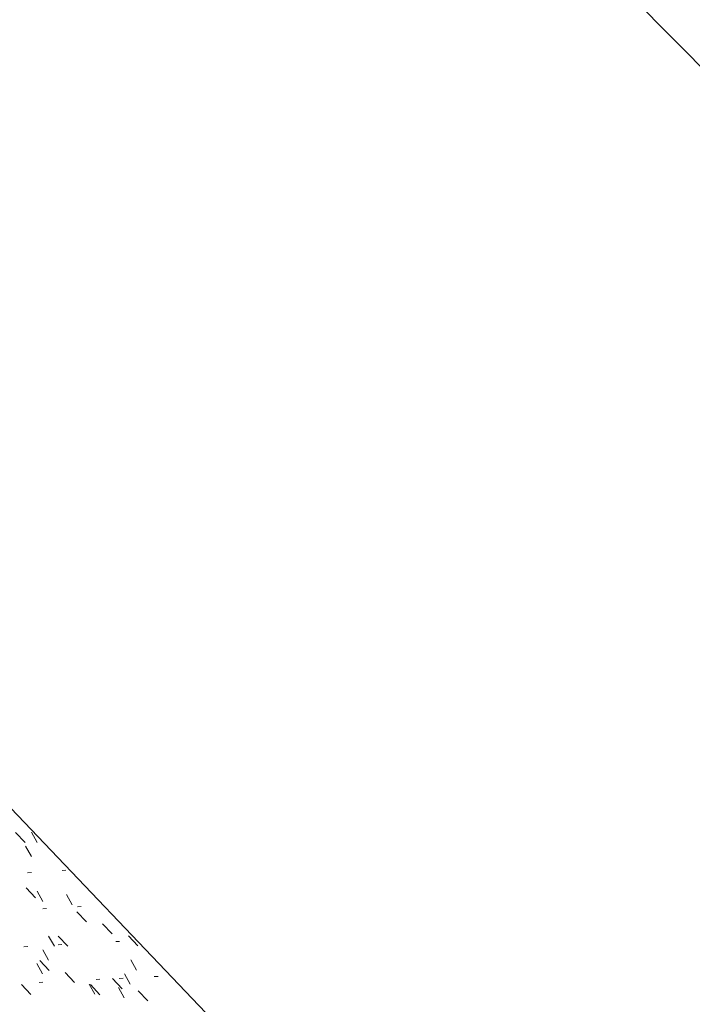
# Model space of a CAD drawing. Header units: centimetres. Extents: x -2274.6 to -2273.04, y 1316.35 to 1317.85.
# Tile 8 of 59: x -2274.4248 to -2274.3337, y 1316.904 to 1317.0373. Entities that reach past the tile are written whole.
import ezdxf

# ---------------------------------------------------------------- set-up
doc = ezdxf.new("R2010")
doc.units = ezdxf.units.CM
for name, color, linetype, lineweight in [('Wzór powierzchni', 7, 'Continuous', 9), ('Wzór powierzchni-4', 10, 'Continuous', 9), ('Ściany-1', 250, 'Continuous', 25)]:
    doc.layers.add(name, color=color, linetype=linetype, lineweight=lineweight)

# ---------------------------------------------------------------- blocks, each defined once
blk = doc.blocks.new('FP_19-Aksono')
at = {"layer": 'Wzór powierzchni-4'}
for p, q in [((-2274.42532, 1316.92727), (-2274.42402, 1316.92591)), ((-2274.4224, 1316.92594), (-2274.42318, 1316.92734)), ((-2274.42319, 1316.92403), (-2274.42397, 1316.92542)), ((-2274.42319, 1316.92186), (-2274.4237, 1316.92183)), ((-2274.41851, 1316.92218), (-2274.41903, 1316.92214)), ((-2274.42391, 1316.91979), (-2274.42262, 1316.91844)), ((-2274.42163, 1316.91792), (-2274.4224, 1316.91931)), ((-2274.41767, 1316.9175), (-2274.41845, 1316.91889)), ((-2274.42112, 1316.91697), (-2274.42163, 1316.91694)), ((-2274.41701, 1316.91655), (-2274.41572, 1316.91519)), ((-2274.41645, 1316.91726), (-2274.41696, 1316.91722)), ((-2274.41354, 1316.91492), (-2274.41224, 1316.91356)), ((-2274.42007, 1316.91187), (-2274.42085, 1316.91324)), ((-2274.41954, 1316.91323), (-2274.41826, 1316.91188)), ((-2274.41124, 1316.91253), (-2274.41176, 1316.9125)), ((-2274.41005, 1316.91328), (-2274.40875, 1316.91191)), ((-2274.42369, 1316.91184), (-2274.4242, 1316.91181)), ((-2274.42087, 1316.91001), (-2274.42164, 1316.91138)), ((-2274.41906, 1316.9121), (-2274.41958, 1316.91207)), ((-2274.42205, 1316.90994), (-2274.42077, 1316.9086)), ((-2274.40896, 1316.90863), (-2274.40974, 1316.91002)), ((-2274.42166, 1316.90816), (-2274.42243, 1316.90953)), ((-2274.41863, 1316.90831), (-2274.41735, 1316.90697)), ((-2274.4139, 1316.9074), (-2274.41442, 1316.90737)), ((-2274.41219, 1316.90749), (-2274.4109, 1316.90613)), ((-2274.41077, 1316.90756), (-2274.41129, 1316.90753)), ((-2274.40979, 1316.90676), (-2274.41056, 1316.90815)), ((-2274.40602, 1316.90779), (-2274.40654, 1316.90777)), ((-2274.42452, 1316.9067), (-2274.42325, 1316.90536)), ((-2274.42164, 1316.90701), (-2274.42215, 1316.90699)), ((-2274.41459, 1316.90538), (-2274.41536, 1316.90676)), ((-2274.41519, 1316.90668), (-2274.41391, 1316.90532)), ((-2274.41062, 1316.90491), (-2274.41139, 1316.90629)), ((-2274.40871, 1316.90584), (-2274.40742, 1316.90448))]:
    blk.add_line(p, q, dxfattribs=at)

msp = doc.modelspace()

# ---------------------------------------------------------------- linework, layer by layer
at = {"layer": 'Ściany-1'}
for p, q in [((-2274.09558, 1316.79087), (-2274.42145, 1317.121)), ((-2274.60207, 1317.11517), (-2274.31891, 1316.81832))]:
    msp.add_line(p, q, dxfattribs=at)

# ---------------------------------------------------------------- block references
at = {"layer": 'Wzór powierzchni'}
msp.add_blockref('FP_19-Aksono', (0, 0), dxfattribs=at)

doc.saveas('drawing.dxf')
